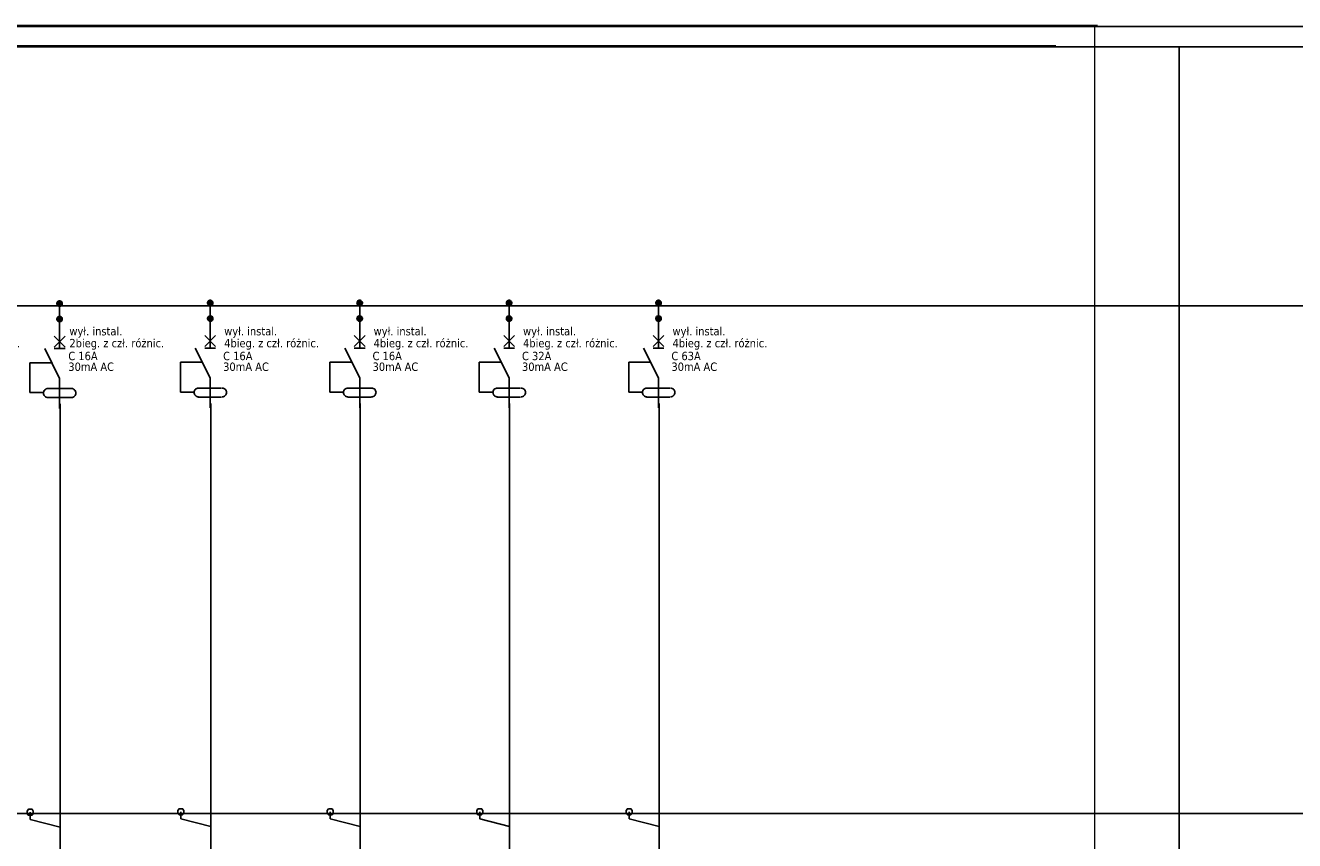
# Model space of a CAD drawing. Header units: millimetres. Extents: x 18084 to 47233, y 38174 to 56392.
# Tile 48 of 251: x 32848 to 34971, y 43602 to 44966. Entities that reach past the tile are written whole.
import ezdxf

# ---------------------------------------------------------------- set-up
doc = ezdxf.new("R2010")
doc.units = ezdxf.units.MM
doc.header["$LTSCALE"] = 100
doc.linetypes.add('DASHEDX2', pattern=[38.1, 25.4, -12.7])
for name, color, linetype in [('4', 7, 'Continuous'), ('5', 7, 'Continuous'), ('6', 7, 'Continuous'), ('el - schemat', 7, 'Continuous')]:
    doc.layers.add(name, color=color, linetype=linetype)
doc.layers.add('_M_TABELKA RZUT CAŁOŚCI', color=7, linetype='Continuous', lineweight=20)
doc.styles.add('TAHOMA', font='tahoma.ttf')

msp = doc.modelspace()

# ---------------------------------------------------------------- hatches: boundary and pattern name
at = {"linetype": 'Continuous'}
h = msp.add_hatch(dxfattribs=at)
h.set_pattern_fill('ANSI31', color=256, style=0)
h.set_pattern_definition([(45, (26953.94321, 57518.16004), (-0.0883883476, 0.0883883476), [])])
h.paths.add_polyline_path([(32900.3, 44500.5), (32900.4, 44499.7), (32900.7, 44498.8), (32901.1, 44498), (32901.7, 44497.4), (32902.3, 44496.8), (32903.1, 44496.4), (32904, 44496.1), (32904.8, 44496), (32905.7, 44496.1), (32906.6, 44496.4), (32907.3, 44496.8), (32908, 44497.4), (32908.6, 44498), (32909, 44498.8), (32909.3, 44499.7), (32909.3, 44500.5), (32909.3, 44501.4), (32909, 44502.3), (32908.6, 44503), (32908, 44503.7), (32907.3, 44504.3), (32906.6, 44504.7), (32905.7, 44505), (32904.8, 44505), (32904, 44505), (32903.1, 44504.7), (32902.3, 44504.3), (32901.7, 44503.7), (32901.1, 44503), (32900.7, 44502.3), (32900.4, 44501.4)])
h = msp.add_hatch(dxfattribs=at)
h.set_pattern_fill('ANSI31', color=256, style=0)
h.set_pattern_definition([(45, (27205.94321, 57519.16004), (-0.0883883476, 0.0883883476), [])])
h.paths.add_polyline_path([(33152.3, 44501.5), (33152.4, 44500.7), (33152.7, 44499.8), (33153.1, 44499), (33153.7, 44498.4), (33154.3, 44497.8), (33155.1, 44497.4), (33156, 44497.1), (33156.8, 44497), (33157.7, 44497.1), (33158.6, 44497.4), (33159.3, 44497.8), (33160, 44498.4), (33160.6, 44499), (33161, 44499.8), (33161.3, 44500.7), (33161.3, 44501.5), (33161.3, 44502.4), (33161, 44503.3), (33160.6, 44504), (33160, 44504.7), (33159.3, 44505.3), (33158.6, 44505.7), (33157.7, 44506), (33156.8, 44506), (33156, 44506), (33155.1, 44505.7), (33154.3, 44505.3), (33153.7, 44504.7), (33153.1, 44504), (33152.7, 44503.3), (33152.4, 44502.4)])
h = msp.add_hatch(dxfattribs=at)
h.set_pattern_fill('ANSI31', color=256, style=0)
h.set_pattern_definition([(45, (27455.94321, 57519.16004), (-0.0883883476, 0.0883883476), [])])
h.paths.add_polyline_path([(33402.3, 44501.5), (33402.4, 44500.7), (33402.7, 44499.8), (33403.1, 44499), (33403.7, 44498.4), (33404.3, 44497.8), (33405.1, 44497.4), (33406, 44497.1), (33406.8, 44497), (33407.7, 44497.1), (33408.6, 44497.4), (33409.3, 44497.8), (33410, 44498.4), (33410.6, 44499), (33411, 44499.8), (33411.3, 44500.7), (33411.3, 44501.5), (33411.3, 44502.4), (33411, 44503.3), (33410.6, 44504), (33410, 44504.7), (33409.3, 44505.3), (33408.6, 44505.7), (33407.7, 44506), (33406.8, 44506), (33406, 44506), (33405.1, 44505.7), (33404.3, 44505.3), (33403.7, 44504.7), (33403.1, 44504), (33402.7, 44503.3), (33402.4, 44502.4)])
h = msp.add_hatch(dxfattribs=at)
h.set_pattern_fill('ANSI31', color=256, style=0)
h.set_pattern_definition([(45, (27705.94321, 57519.16004), (-0.0883883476, 0.0883883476), [])])
h.paths.add_polyline_path([(33652.3, 44501.5), (33652.4, 44500.7), (33652.7, 44499.8), (33653.1, 44499), (33653.7, 44498.4), (33654.3, 44497.8), (33655.1, 44497.4), (33656, 44497.1), (33656.8, 44497), (33657.7, 44497.1), (33658.6, 44497.4), (33659.3, 44497.8), (33660, 44498.4), (33660.6, 44499), (33661, 44499.8), (33661.3, 44500.7), (33661.3, 44501.5), (33661.3, 44502.4), (33661, 44503.3), (33660.6, 44504), (33660, 44504.7), (33659.3, 44505.3), (33658.6, 44505.7), (33657.7, 44506), (33656.8, 44506), (33656, 44506), (33655.1, 44505.7), (33654.3, 44505.3), (33653.7, 44504.7), (33653.1, 44504), (33652.7, 44503.3), (33652.4, 44502.4)])
h = msp.add_hatch(dxfattribs=at)
h.set_pattern_fill('ANSI31', color=256, style=0)
h.set_pattern_definition([(45, (27955.94321, 57519.16004), (-0.0883883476, 0.0883883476), [])])
h.paths.add_polyline_path([(33902.3, 44501.5), (33902.4, 44500.7), (33902.7, 44499.8), (33903.1, 44499), (33903.7, 44498.4), (33904.3, 44497.8), (33905.1, 44497.4), (33906, 44497.1), (33906.8, 44497), (33907.7, 44497.1), (33908.6, 44497.4), (33909.3, 44497.8), (33910, 44498.4), (33910.6, 44499), (33911, 44499.8), (33911.3, 44500.7), (33911.3, 44501.5), (33911.3, 44502.4), (33911, 44503.3), (33910.6, 44504), (33910, 44504.7), (33909.3, 44505.3), (33908.6, 44505.7), (33907.7, 44506), (33906.8, 44506), (33906, 44506), (33905.1, 44505.7), (33904.3, 44505.3), (33903.7, 44504.7), (33903.1, 44504), (33902.7, 44503.3), (33902.4, 44502.4)])
h = msp.add_hatch(dxfattribs=at)
h.set_pattern_fill('ANSI31', color=256, style=0)
h.set_pattern_definition([(45, (26953.94321, 57492.09823), (-0.0883883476, 0.0883883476), [])])
h.paths.add_polyline_path([(32900.3, 44474.5), (32900.4, 44473.6), (32900.7, 44472.8), (32901.1, 44472), (32901.7, 44471.3), (32902.3, 44470.7), (32903.1, 44470.3), (32904, 44470.1), (32904.8, 44470), (32905.7, 44470.1), (32906.6, 44470.3), (32907.3, 44470.7), (32908, 44471.3), (32908.6, 44472), (32909, 44472.8), (32909.3, 44473.6), (32909.3, 44474.5), (32909.3, 44475.4), (32909, 44476.2), (32908.6, 44477), (32908, 44477.7), (32907.3, 44478.2), (32906.6, 44478.6), (32905.7, 44478.9), (32904.8, 44479), (32904, 44478.9), (32903.1, 44478.6), (32902.3, 44478.2), (32901.7, 44477.7), (32901.1, 44477), (32900.7, 44476.2), (32900.4, 44475.4)])
h = msp.add_hatch(dxfattribs=at)
h.set_pattern_fill('ANSI31', color=256, style=0)
h.set_pattern_definition([(45, (27205.94321, 57493.09823), (-0.0883883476, 0.0883883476), [])])
h.paths.add_polyline_path([(33152.3, 44475.5), (33152.4, 44474.6), (33152.7, 44473.8), (33153.1, 44473), (33153.7, 44472.3), (33154.3, 44471.7), (33155.1, 44471.3), (33156, 44471.1), (33156.8, 44471), (33157.7, 44471.1), (33158.6, 44471.3), (33159.3, 44471.7), (33160, 44472.3), (33160.6, 44473), (33161, 44473.8), (33161.3, 44474.6), (33161.3, 44475.5), (33161.3, 44476.4), (33161, 44477.2), (33160.6, 44478), (33160, 44478.7), (33159.3, 44479.2), (33158.6, 44479.6), (33157.7, 44479.9), (33156.8, 44480), (33156, 44479.9), (33155.1, 44479.6), (33154.3, 44479.2), (33153.7, 44478.7), (33153.1, 44478), (33152.7, 44477.2), (33152.4, 44476.4)])
h = msp.add_hatch(dxfattribs=at)
h.set_pattern_fill('ANSI31', color=256, style=0)
h.set_pattern_definition([(45, (27455.94321, 57493.09823), (-0.0883883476, 0.0883883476), [])])
h.paths.add_polyline_path([(33402.3, 44475.5), (33402.4, 44474.6), (33402.7, 44473.8), (33403.1, 44473), (33403.7, 44472.3), (33404.3, 44471.7), (33405.1, 44471.3), (33406, 44471.1), (33406.8, 44471), (33407.7, 44471.1), (33408.6, 44471.3), (33409.3, 44471.7), (33410, 44472.3), (33410.6, 44473), (33411, 44473.8), (33411.3, 44474.6), (33411.3, 44475.5), (33411.3, 44476.4), (33411, 44477.2), (33410.6, 44478), (33410, 44478.7), (33409.3, 44479.2), (33408.6, 44479.6), (33407.7, 44479.9), (33406.8, 44480), (33406, 44479.9), (33405.1, 44479.6), (33404.3, 44479.2), (33403.7, 44478.7), (33403.1, 44478), (33402.7, 44477.2), (33402.4, 44476.4)])
h = msp.add_hatch(dxfattribs=at)
h.set_pattern_fill('ANSI31', color=256, style=0)
h.set_pattern_definition([(45, (27705.94321, 57493.09823), (-0.0883883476, 0.0883883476), [])])
h.paths.add_polyline_path([(33652.3, 44475.5), (33652.4, 44474.6), (33652.7, 44473.8), (33653.1, 44473), (33653.7, 44472.3), (33654.3, 44471.7), (33655.1, 44471.3), (33656, 44471.1), (33656.8, 44471), (33657.7, 44471.1), (33658.6, 44471.3), (33659.3, 44471.7), (33660, 44472.3), (33660.6, 44473), (33661, 44473.8), (33661.3, 44474.6), (33661.3, 44475.5), (33661.3, 44476.4), (33661, 44477.2), (33660.6, 44478), (33660, 44478.7), (33659.3, 44479.2), (33658.6, 44479.6), (33657.7, 44479.9), (33656.8, 44480), (33656, 44479.9), (33655.1, 44479.6), (33654.3, 44479.2), (33653.7, 44478.7), (33653.1, 44478), (33652.7, 44477.2), (33652.4, 44476.4)])
h = msp.add_hatch(dxfattribs=at)
h.set_pattern_fill('ANSI31', color=256, style=0)
h.set_pattern_definition([(45, (27955.94321, 57493.09823), (-0.0883883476, 0.0883883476), [])])
h.paths.add_polyline_path([(33902.3, 44475.5), (33902.4, 44474.6), (33902.7, 44473.8), (33903.1, 44473), (33903.7, 44472.3), (33904.3, 44471.7), (33905.1, 44471.3), (33906, 44471.1), (33906.8, 44471), (33907.7, 44471.1), (33908.6, 44471.3), (33909.3, 44471.7), (33910, 44472.3), (33910.6, 44473), (33911, 44473.8), (33911.3, 44474.6), (33911.3, 44475.5), (33911.3, 44476.4), (33911, 44477.2), (33910.6, 44478), (33910, 44478.7), (33909.3, 44479.2), (33908.6, 44479.6), (33907.7, 44479.9), (33906.8, 44480), (33906, 44479.9), (33905.1, 44479.6), (33904.3, 44479.2), (33903.7, 44478.7), (33903.1, 44478), (33902.7, 44477.2), (33902.4, 44476.4)])

# ---------------------------------------------------------------- linework, layer by layer
for p, q in [((29817.7, 44964.4), (34909, 44964.4)), ((30324.5, 44964.4), (34909, 44964.4)), ((31088.6, 44964.4), (34641.3, 44964.4)), ((24910.1, 44932), (34295.4, 44930.1)), ((25026.7, 44932), (34412, 44930.1)), ((26019.2, 44932), (35404.5, 44930.1)), ((26180.5, 44932), (35565.8, 44930.1)), ((29958.7, 44930.1), (34909, 44930.1)), ((30465.6, 44930.1), (34641.3, 44930.1)), ((31229.6, 44930.1), (34641.3, 44930.1)), ((34778, 42015.1), (34778, 44930.1))]:
    msp.add_line(p, q, dxfattribs=at)
at = {"linetype": 'DASHEDX2'}
for p, q in [((32905.7, 44011.5), (32905.7, 44332.5)), ((33157.7, 44012.5), (33157.7, 44333.5)), ((33407.7, 44012.5), (33407.7, 44333.5)), ((33657.7, 44012.5), (33657.7, 44333.5)), ((33907.7, 44012.5), (33907.7, 44333.5))]:
    msp.add_line(p, q, dxfattribs=at)
at = {"layer": '4', "color": 252}
for points in [[(32904.9, 44501.1), (32904.9, 44476.1)], [(33156.9, 44502.1), (33156.9, 44477.1)], [(33406.9, 44502.1), (33406.9, 44477.1)], [(33656.9, 44502.1), (33656.9, 44477.1)], [(33906.9, 44502.1), (33906.9, 44477.1)]]:
    msp.add_lwpolyline(points, dxfattribs=at)
at = {"layer": '4', "color": 7}
for points in [[(32904.9, 44431), (32904.9, 44425)], [(33156.9, 44432), (33156.9, 44426)], [(33406.9, 44432), (33406.9, 44426)], [(33656.9, 44432), (33656.9, 44426)], [(33906.9, 44432), (33906.9, 44426)], [(32905.7, 44011.5), (32905.7, 43699.1)], [(33157.7, 44012.5), (33157.7, 43700.1)], [(33407.7, 44012.5), (33407.7, 43700.1)], [(33657.7, 44012.5), (33657.7, 43700.1)], [(33907.7, 44012.5), (33907.7, 43700.1)], [(33157.7, 43700.1), (33157.7, 43575.1)], [(33407.7, 43700.1), (33407.7, 43575.1)], [(33657.7, 43700.1), (33657.7, 43575.1)], [(33907.7, 43700.1), (33907.7, 43575.1)], [(32905.7, 43699.1), (32905.7, 43574.1)], [(24959, 43647), (33082.9, 43647)], [(25406.1, 43647), (33530, 43647)], [(25692.5, 43647), (33816.3, 43647)], [(26285.5, 43647), (34409.3, 43647)], [(32855.7, 43637.1), (32855.7, 43649.1)], [(32905.7, 43624.1), (32855.7, 43637.1)], [(33107.7, 43638.1), (33107.7, 43650.1)], [(33157.7, 43625.1), (33107.7, 43638.1)], [(33357.7, 43638.1), (33357.7, 43650.1)], [(33407.7, 43625.1), (33357.7, 43638.1)], [(33607.7, 43638.1), (33607.7, 43650.1)], [(33657.7, 43625.1), (33607.7, 43638.1)], [(33857.7, 43638.1), (33857.7, 43650.1)], [(33907.7, 43625.1), (33857.7, 43638.1)]]:
    msp.add_lwpolyline(points, dxfattribs=at)
for points in [[(32860.7, 43649.1), (32860.7, 43646.1), (32858.7, 43644.1), (32855.7, 43644.1), (32852.7, 43644.1), (32850.7, 43646.1), (32850.7, 43649.1), (32850.7, 43651.1), (32852.7, 43654.1), (32855.7, 43654.1), (32858.7, 43654.1), (32860.7, 43651.1), (32860.7, 43649.1)], [(33112.7, 43650.1), (33112.7, 43647.1), (33110.7, 43645.1), (33107.7, 43645.1), (33104.7, 43645.1), (33102.7, 43647.1), (33102.7, 43650.1), (33102.7, 43652.1), (33104.7, 43655.1), (33107.7, 43655.1), (33110.7, 43655.1), (33112.7, 43652.1), (33112.7, 43650.1)], [(33362.7, 43650.1), (33362.7, 43647.1), (33360.7, 43645.1), (33357.7, 43645.1), (33354.7, 43645.1), (33352.7, 43647.1), (33352.7, 43650.1), (33352.7, 43652.1), (33354.7, 43655.1), (33357.7, 43655.1), (33360.7, 43655.1), (33362.7, 43652.1), (33362.7, 43650.1)], [(33612.7, 43650.1), (33612.7, 43647.1), (33610.7, 43645.1), (33607.7, 43645.1), (33604.7, 43645.1), (33602.7, 43647.1), (33602.7, 43650.1), (33602.7, 43652.1), (33604.7, 43655.1), (33607.7, 43655.1), (33610.7, 43655.1), (33612.7, 43652.1), (33612.7, 43650.1)], [(33862.7, 43650.1), (33862.7, 43647.1), (33860.7, 43645.1), (33857.7, 43645.1), (33854.7, 43645.1), (33852.7, 43647.1), (33852.7, 43650.1), (33852.7, 43652.1), (33854.7, 43655.1), (33857.7, 43655.1), (33860.7, 43655.1), (33862.7, 43652.1), (33862.7, 43650.1)]]:
    msp.add_lwpolyline(points, close=True, dxfattribs=at)
at = {"layer": '5'}
for p, q in [((30441.3, 44966.1), (34641.3, 44966.1)), ((34637, 44964.4), (38837, 44964.4)), ((34637, 44964.4), (35057, 44964.4)), ((36560.9, 44964.4), (34641.3, 44964.4)), ((32506.3, 44932), (34571.3, 44931.8)), ((36701.9, 44930.3), (34782.4, 44930.1)), ((27387.3, 44496.8), (33498.8, 44496.8)), ((28298.2, 44496.8), (34409.7, 44496.8))]:
    msp.add_line(p, q, dxfattribs=at)
at = {"layer": '6', "color": 7}
for points in [[(32909.3, 44500.5), (32909.3, 44499.7), (32909, 44498.8), (32908.6, 44498), (32908, 44497.4), (32907.3, 44496.8), (32906.6, 44496.4), (32905.7, 44496.1), (32904.8, 44496), (32904, 44496.1), (32903.1, 44496.4), (32902.3, 44496.8), (32901.7, 44497.4), (32901.1, 44498), (32900.7, 44498.8), (32900.4, 44499.7), (32900.3, 44500.5), (32900.4, 44501.4), (32900.7, 44502.3), (32901.1, 44503), (32901.7, 44503.7), (32902.3, 44504.3), (32903.1, 44504.7), (32904, 44505), (32904.8, 44505), (32905.7, 44505), (32906.6, 44504.7), (32907.3, 44504.3), (32908, 44503.7), (32908.6, 44503), (32909, 44502.3), (32909.3, 44501.4), (32909.3, 44500.5)], [(33161.3, 44501.5), (33161.3, 44500.7), (33161, 44499.8), (33160.6, 44499), (33160, 44498.4), (33159.3, 44497.8), (33158.6, 44497.4), (33157.7, 44497.1), (33156.8, 44497), (33156, 44497.1), (33155.1, 44497.4), (33154.3, 44497.8), (33153.7, 44498.4), (33153.1, 44499), (33152.7, 44499.8), (33152.4, 44500.7), (33152.3, 44501.5), (33152.4, 44502.4), (33152.7, 44503.3), (33153.1, 44504), (33153.7, 44504.7), (33154.3, 44505.3), (33155.1, 44505.7), (33156, 44506), (33156.8, 44506), (33157.7, 44506), (33158.6, 44505.7), (33159.3, 44505.3), (33160, 44504.7), (33160.6, 44504), (33161, 44503.3), (33161.3, 44502.4), (33161.3, 44501.5)], [(33411.3, 44501.5), (33411.3, 44500.7), (33411, 44499.8), (33410.6, 44499), (33410, 44498.4), (33409.3, 44497.8), (33408.6, 44497.4), (33407.7, 44497.1), (33406.8, 44497), (33406, 44497.1), (33405.1, 44497.4), (33404.3, 44497.8), (33403.7, 44498.4), (33403.1, 44499), (33402.7, 44499.8), (33402.4, 44500.7), (33402.3, 44501.5), (33402.4, 44502.4), (33402.7, 44503.3), (33403.1, 44504), (33403.7, 44504.7), (33404.3, 44505.3), (33405.1, 44505.7), (33406, 44506), (33406.8, 44506), (33407.7, 44506), (33408.6, 44505.7), (33409.3, 44505.3), (33410, 44504.7), (33410.6, 44504), (33411, 44503.3), (33411.3, 44502.4), (33411.3, 44501.5)], [(33661.3, 44501.5), (33661.3, 44500.7), (33661, 44499.8), (33660.6, 44499), (33660, 44498.4), (33659.3, 44497.8), (33658.6, 44497.4), (33657.7, 44497.1), (33656.8, 44497), (33656, 44497.1), (33655.1, 44497.4), (33654.3, 44497.8), (33653.7, 44498.4), (33653.1, 44499), (33652.7, 44499.8), (33652.4, 44500.7), (33652.3, 44501.5), (33652.4, 44502.4), (33652.7, 44503.3), (33653.1, 44504), (33653.7, 44504.7), (33654.3, 44505.3), (33655.1, 44505.7), (33656, 44506), (33656.8, 44506), (33657.7, 44506), (33658.6, 44505.7), (33659.3, 44505.3), (33660, 44504.7), (33660.6, 44504), (33661, 44503.3), (33661.3, 44502.4), (33661.3, 44501.5)], [(33911.3, 44501.5), (33911.3, 44500.7), (33911, 44499.8), (33910.6, 44499), (33910, 44498.4), (33909.3, 44497.8), (33908.6, 44497.4), (33907.7, 44497.1), (33906.8, 44497), (33906, 44497.1), (33905.1, 44497.4), (33904.3, 44497.8), (33903.7, 44498.4), (33903.1, 44499), (33902.7, 44499.8), (33902.4, 44500.7), (33902.3, 44501.5), (33902.4, 44502.4), (33902.7, 44503.3), (33903.1, 44504), (33903.7, 44504.7), (33904.3, 44505.3), (33905.1, 44505.7), (33906, 44506), (33906.8, 44506), (33907.7, 44506), (33908.6, 44505.7), (33909.3, 44505.3), (33910, 44504.7), (33910.6, 44504), (33911, 44503.3), (33911.3, 44502.4), (33911.3, 44501.5)], [(32909.3, 44474.5), (32909.3, 44473.6), (32909, 44472.8), (32908.6, 44472), (32908, 44471.3), (32907.3, 44470.7), (32906.6, 44470.3), (32905.7, 44470.1), (32904.8, 44470), (32904, 44470.1), (32903.1, 44470.3), (32902.3, 44470.7), (32901.7, 44471.3), (32901.1, 44472), (32900.7, 44472.8), (32900.4, 44473.6), (32900.3, 44474.5), (32900.4, 44475.4), (32900.7, 44476.2), (32901.1, 44477), (32901.7, 44477.7), (32902.3, 44478.2), (32903.1, 44478.6), (32904, 44478.9), (32904.8, 44479), (32905.7, 44478.9), (32906.6, 44478.6), (32907.3, 44478.2), (32908, 44477.7), (32908.6, 44477), (32909, 44476.2), (32909.3, 44475.4), (32909.3, 44474.5)], [(33161.3, 44475.5), (33161.3, 44474.6), (33161, 44473.8), (33160.6, 44473), (33160, 44472.3), (33159.3, 44471.7), (33158.6, 44471.3), (33157.7, 44471.1), (33156.8, 44471), (33156, 44471.1), (33155.1, 44471.3), (33154.3, 44471.7), (33153.7, 44472.3), (33153.1, 44473), (33152.7, 44473.8), (33152.4, 44474.6), (33152.3, 44475.5), (33152.4, 44476.4), (33152.7, 44477.2), (33153.1, 44478), (33153.7, 44478.7), (33154.3, 44479.2), (33155.1, 44479.6), (33156, 44479.9), (33156.8, 44480), (33157.7, 44479.9), (33158.6, 44479.6), (33159.3, 44479.2), (33160, 44478.7), (33160.6, 44478), (33161, 44477.2), (33161.3, 44476.4), (33161.3, 44475.5)], [(33411.3, 44475.5), (33411.3, 44474.6), (33411, 44473.8), (33410.6, 44473), (33410, 44472.3), (33409.3, 44471.7), (33408.6, 44471.3), (33407.7, 44471.1), (33406.8, 44471), (33406, 44471.1), (33405.1, 44471.3), (33404.3, 44471.7), (33403.7, 44472.3), (33403.1, 44473), (33402.7, 44473.8), (33402.4, 44474.6), (33402.3, 44475.5), (33402.4, 44476.4), (33402.7, 44477.2), (33403.1, 44478), (33403.7, 44478.7), (33404.3, 44479.2), (33405.1, 44479.6), (33406, 44479.9), (33406.8, 44480), (33407.7, 44479.9), (33408.6, 44479.6), (33409.3, 44479.2), (33410, 44478.7), (33410.6, 44478), (33411, 44477.2), (33411.3, 44476.4), (33411.3, 44475.5)], [(33661.3, 44475.5), (33661.3, 44474.6), (33661, 44473.8), (33660.6, 44473), (33660, 44472.3), (33659.3, 44471.7), (33658.6, 44471.3), (33657.7, 44471.1), (33656.8, 44471), (33656, 44471.1), (33655.1, 44471.3), (33654.3, 44471.7), (33653.7, 44472.3), (33653.1, 44473), (33652.7, 44473.8), (33652.4, 44474.6), (33652.3, 44475.5), (33652.4, 44476.4), (33652.7, 44477.2), (33653.1, 44478), (33653.7, 44478.7), (33654.3, 44479.2), (33655.1, 44479.6), (33656, 44479.9), (33656.8, 44480), (33657.7, 44479.9), (33658.6, 44479.6), (33659.3, 44479.2), (33660, 44478.7), (33660.6, 44478), (33661, 44477.2), (33661.3, 44476.4), (33661.3, 44475.5)], [(33911.3, 44475.5), (33911.3, 44474.6), (33911, 44473.8), (33910.6, 44473), (33910, 44472.3), (33909.3, 44471.7), (33908.6, 44471.3), (33907.7, 44471.1), (33906.8, 44471), (33906, 44471.1), (33905.1, 44471.3), (33904.3, 44471.7), (33903.7, 44472.3), (33903.1, 44473), (33902.7, 44473.8), (33902.4, 44474.6), (33902.3, 44475.5), (33902.4, 44476.4), (33902.7, 44477.2), (33903.1, 44478), (33903.7, 44478.7), (33904.3, 44479.2), (33905.1, 44479.6), (33906, 44479.9), (33906.8, 44480), (33907.7, 44479.9), (33908.6, 44479.6), (33909.3, 44479.2), (33910, 44478.7), (33910.6, 44478), (33911, 44477.2), (33911.3, 44476.4), (33911.3, 44475.5)]]:
    msp.add_lwpolyline(points, close=True, dxfattribs=at)
for points in [[(32904.9, 44475.1), (32904.9, 44425.1)], [(33156.9, 44476.1), (33156.9, 44426.1)], [(33406.9, 44476.1), (33406.9, 44426.1)], [(33656.9, 44476.1), (33656.9, 44426.1)], [(33906.9, 44476.1), (33906.9, 44426.1)], [(32913.9, 44427.8), (32895.9, 44445.8)], [(32895.9, 44427.8), (32913.9, 44445.8)], [(33165.9, 44428.8), (33147.9, 44446.8)], [(33147.9, 44428.8), (33165.9, 44446.8)], [(33415.9, 44428.8), (33397.9, 44446.8)], [(33397.9, 44428.8), (33415.9, 44446.8)], [(33665.9, 44428.8), (33647.9, 44446.8)], [(33647.9, 44428.8), (33665.9, 44446.8)], [(33915.9, 44428.8), (33897.9, 44446.8)], [(33897.9, 44428.8), (33915.9, 44446.8)], [(32904.9, 44375.1), (32879.9, 44425.1)], [(32895.9, 44425.1), (32913.9, 44425.1)], [(33156.9, 44376.1), (33131.9, 44426.1)], [(33147.9, 44426.1), (33165.9, 44426.1)], [(33406.9, 44376.1), (33381.9, 44426.1)], [(33397.9, 44426.1), (33415.9, 44426.1)], [(33656.9, 44376.1), (33631.9, 44426.1)], [(33647.9, 44426.1), (33665.9, 44426.1)], [(33906.9, 44376.1), (33881.9, 44426.1)], [(33897.9, 44426.1), (33915.9, 44426.1)], [(32854.9, 44401.5), (32854.9, 44351.5)], [(32891.9, 44401.5), (32854.9, 44401.5)], [(33106.9, 44402.5), (33106.9, 44352.5)], [(33143.9, 44402.5), (33106.9, 44402.5)], [(33356.9, 44402.5), (33356.9, 44352.5)], [(33393.9, 44402.5), (33356.9, 44402.5)], [(33606.9, 44402.5), (33606.9, 44352.5)], [(33643.9, 44402.5), (33606.9, 44402.5)], [(33856.9, 44402.5), (33856.9, 44352.5)], [(33893.9, 44402.5), (33856.9, 44402.5)], [(32904.9, 44375.1), (32904.9, 44325.1)], [(33137.3, 44344.2), (33135.8, 44344.4), (33134.4, 44344.8), (33133.1, 44345.5), (33132, 44346.4), (33131.1, 44347.6), (33130.4, 44348.9), (33130, 44350.3), (33129.8, 44351.7), (33130, 44353.2), (33130.4, 44354.6), (33131.1, 44355.9), (33132, 44357), (33133.1, 44357.9), (33134.4, 44358.6), (33135.8, 44359.1), (33137.3, 44359.2)], [(33175.9, 44359.1), (33136.9, 44359.1)], [(33156.9, 44376.1), (33156.9, 44326.1)], [(33176.8, 44359.2), (33178.2, 44359.1), (33179.6, 44358.6), (33180.9, 44357.9), (33182, 44357), (33183, 44355.9), (33183.6, 44354.6), (33184.1, 44353.2), (33184.2, 44351.7), (33184.1, 44350.3), (33183.6, 44348.9), (33183, 44347.6), (33182, 44346.4), (33180.9, 44345.5), (33179.6, 44344.8), (33178.2, 44344.4), (33176.8, 44344.2)], [(33387.3, 44344.2), (33385.8, 44344.4), (33384.4, 44344.8), (33383.1, 44345.5), (33382, 44346.4), (33381.1, 44347.6), (33380.4, 44348.9), (33380, 44350.3), (33379.8, 44351.7), (33380, 44353.2), (33380.4, 44354.6), (33381.1, 44355.9), (33382, 44357), (33383.1, 44357.9), (33384.4, 44358.6), (33385.8, 44359.1), (33387.3, 44359.2)], [(33425.9, 44359.1), (33386.9, 44359.1)], [(33406.9, 44376.1), (33406.9, 44326.1)], [(33426.8, 44359.2), (33428.2, 44359.1), (33429.6, 44358.6), (33430.9, 44357.9), (33432, 44357), (33433, 44355.9), (33433.6, 44354.6), (33434.1, 44353.2), (33434.2, 44351.7), (33434.1, 44350.3), (33433.6, 44348.9), (33433, 44347.6), (33432, 44346.4), (33430.9, 44345.5), (33429.6, 44344.8), (33428.2, 44344.4), (33426.8, 44344.2)], [(33637.3, 44344.2), (33635.8, 44344.4), (33634.4, 44344.8), (33633.1, 44345.5), (33632, 44346.4), (33631.1, 44347.6), (33630.4, 44348.9), (33630, 44350.3), (33629.8, 44351.7), (33630, 44353.2), (33630.4, 44354.6), (33631.1, 44355.9), (33632, 44357), (33633.1, 44357.9), (33634.4, 44358.6), (33635.8, 44359.1), (33637.3, 44359.2)], [(33675.9, 44359.1), (33636.9, 44359.1)], [(33656.9, 44376.1), (33656.9, 44326.1)], [(33676.8, 44359.2), (33678.2, 44359.1), (33679.6, 44358.6), (33680.9, 44357.9), (33682, 44357), (33683, 44355.9), (33683.6, 44354.6), (33684.1, 44353.2), (33684.2, 44351.7), (33684.1, 44350.3), (33683.6, 44348.9), (33683, 44347.6), (33682, 44346.4), (33680.9, 44345.5), (33679.6, 44344.8), (33678.2, 44344.4), (33676.8, 44344.2)], [(33887.3, 44344.2), (33885.8, 44344.4), (33884.4, 44344.8), (33883.1, 44345.5), (33882, 44346.4), (33881.1, 44347.6), (33880.4, 44348.9), (33880, 44350.3), (33879.8, 44351.7), (33880, 44353.2), (33880.4, 44354.6), (33881.1, 44355.9), (33882, 44357), (33883.1, 44357.9), (33884.4, 44358.6), (33885.8, 44359.1), (33887.3, 44359.2)], [(33925.9, 44359.1), (33886.9, 44359.1)], [(33906.9, 44376.1), (33906.9, 44326.1)], [(33926.8, 44359.2), (33928.2, 44359.1), (33929.6, 44358.6), (33930.9, 44357.9), (33932, 44357), (33933, 44355.9), (33933.6, 44354.6), (33934.1, 44353.2), (33934.2, 44351.7), (33934.1, 44350.3), (33933.6, 44348.9), (33933, 44347.6), (33932, 44346.4), (33930.9, 44345.5), (33929.6, 44344.8), (33928.2, 44344.4), (33926.8, 44344.2)], [(32854.9, 44351.5), (32876.9, 44351.5)], [(32885.3, 44343.2), (32883.8, 44343.4), (32882.4, 44343.8), (32881.1, 44344.5), (32880, 44345.4), (32879.1, 44346.6), (32878.4, 44347.9), (32878, 44349.3), (32877.8, 44350.7), (32878, 44352.2), (32878.4, 44353.6), (32879.1, 44354.9), (32880, 44356), (32881.1, 44356.9), (32882.4, 44357.6), (32883.8, 44358.1), (32885.3, 44358.2)], [(32923.9, 44358.1), (32884.9, 44358.1)], [(32884.9, 44343.1), (32923.9, 44343.1)], [(32924.8, 44358.2), (32926.2, 44358.1), (32927.6, 44357.6), (32928.9, 44356.9), (32930, 44356), (32931, 44354.9), (32931.6, 44353.6), (32932.1, 44352.2), (32932.2, 44350.7), (32932.1, 44349.3), (32931.6, 44347.9), (32931, 44346.6), (32930, 44345.4), (32928.9, 44344.5), (32927.6, 44343.8), (32926.2, 44343.4), (32924.8, 44343.2)], [(33106.9, 44352.5), (33128.9, 44352.5)], [(33136.9, 44344.1), (33175.9, 44344.1)], [(33356.9, 44352.5), (33378.9, 44352.5)], [(33386.9, 44344.1), (33425.9, 44344.1)], [(33606.9, 44352.5), (33628.9, 44352.5)], [(33636.9, 44344.1), (33675.9, 44344.1)], [(33856.9, 44352.5), (33878.9, 44352.5)], [(33886.9, 44344.1), (33925.9, 44344.1)]]:
    msp.add_lwpolyline(points, dxfattribs=at)
at = {"layer": '_M_TABELKA RZUT CAŁOŚCI', "color": 1, "linetype": 'Continuous'}
for p, q in [((24769.1, 44966.1), (34315.7, 44964.4)), ((24885.7, 44966.1), (34432.3, 44964.4)), ((25878.2, 44966.1), (35424.8, 44964.4)), ((34637, 41996.1), (34637, 44966.1)), ((34637, 41996.1), (34637, 44966.1)), ((34637, 41994.4), (34637, 44964.4))]:
    msp.add_line(p, q, dxfattribs=at)
at = {"layer": 'el - schemat', "linetype": 'ByBlock', "lineweight": -2}
for p, q in [((34409.7, 44496.8), (42763.1, 44496.8)), ((34409.3, 43647), (45598.1, 43647))]:
    msp.add_line(p, q, dxfattribs=at)

# ---------------------------------------------------------------- texts
at = {"layer": '5', "style": 'TAHOMA'}
for s, p in [('2bieg. z czł. różnic.', (32680.2, 44427.3)), ('wył. instal.', (32921.2, 44447.3)), ('2bieg. z czł. różnic.', (32921.2, 44427.3)), ('4bieg. z czł. różnic.', (33180.2, 44427.3)), ('wył. instal.', (33180.2, 44447.3)), ('4bieg. z czł. różnic.', (33430.2, 44427.3)), ('wył. instal.', (33430.2, 44447.3)), ('4bieg. z czł. różnic.', (33680.2, 44427.3)), ('wył. instal.', (33680.2, 44447.3)), ('4bieg. z czł. różnic.', (33930.2, 44427.3)), ('wył. instal.', (33930.2, 44447.3)), ('30mA AC', (32919.4, 44387.8)), ('C 16A', (32919.4, 44405.8)), ('30mA AC', (33178.4, 44387.8)), ('C 16A', (33178.4, 44405.8)), ('30mA AC', (33428.4, 44387.8)), ('C 16A', (33428.4, 44405.8)), ('30mA AC', (33678.4, 44387.8)), ('C 32A', (33678.4, 44405.8)), ('30mA AC', (33928.4, 44387.8)), ('C 63A', (33928.4, 44405.8))]:
    msp.add_text(s, height=14, dxfattribs=at).set_placement(p)

doc.saveas('drawing.dxf')
